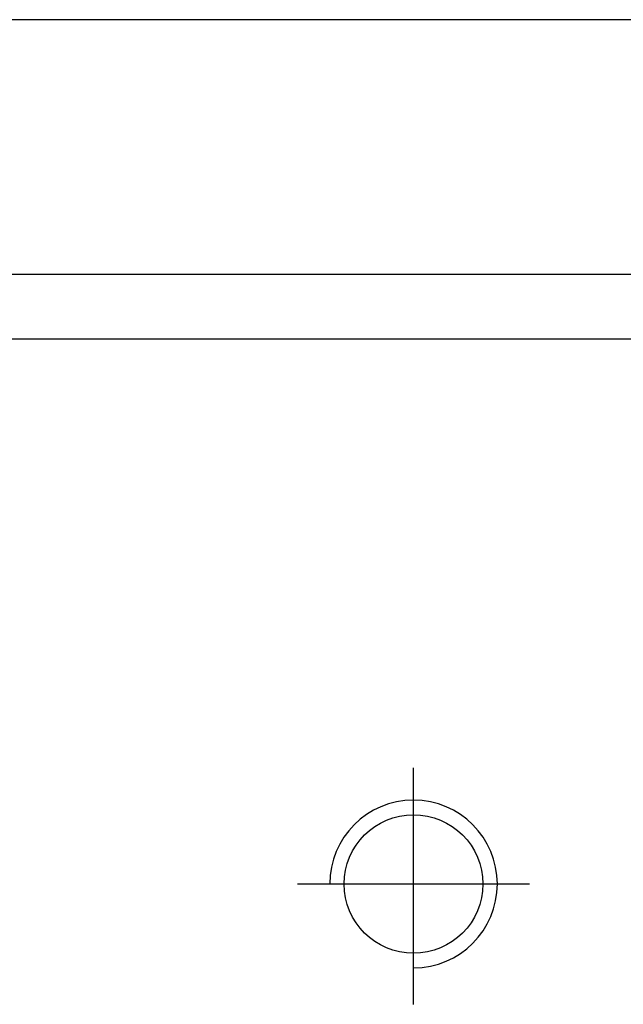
# Model space of a CAD drawing. Header units: millimetres. Extents: x -212 to 3135, y -1694 to 860.
# Tile 4 of 256: x 25 to 34, y -1667 to -1652. Entities that reach past the tile are written whole.
import ezdxf

# ---------------------------------------------------------------- set-up
doc = ezdxf.new("R2010")
doc.units = ezdxf.units.MM
doc.layers.add('2', color=7, linetype='CONTINUOUS', true_color=0xffffff)

msp = doc.modelspace()

# ---------------------------------------------------------------- linework, layer by layer
at = {"layer": '2', "linetype": 'Continuous'}
for p, q in [((39.638, -1651.551), (-7.372, -1651.551)), ((80.375, -1655.504), (-18.872, -1655.504)), ((581.128, -1656.504), (-18.872, -1656.504))]:
    msp.add_line(p, q, dxfattribs=at)
at = {"layer": '2', "ltscale": 0.5}
for p, q in [((31.128, -1666.819), (31.128, -1663.153)), ((29.328, -1664.953), (32.928, -1664.953))]:
    msp.add_line(p, q, dxfattribs=at)
at = {"layer": '2', "linetype": 'Continuous'}
msp.add_circle((31.128, -1664.953), 1.075, dxfattribs=at)
at = {"layer": '2'}
msp.add_arc((31.128, -1664.953), 1.3, 270, 180, dxfattribs=at)

doc.saveas('drawing.dxf')
